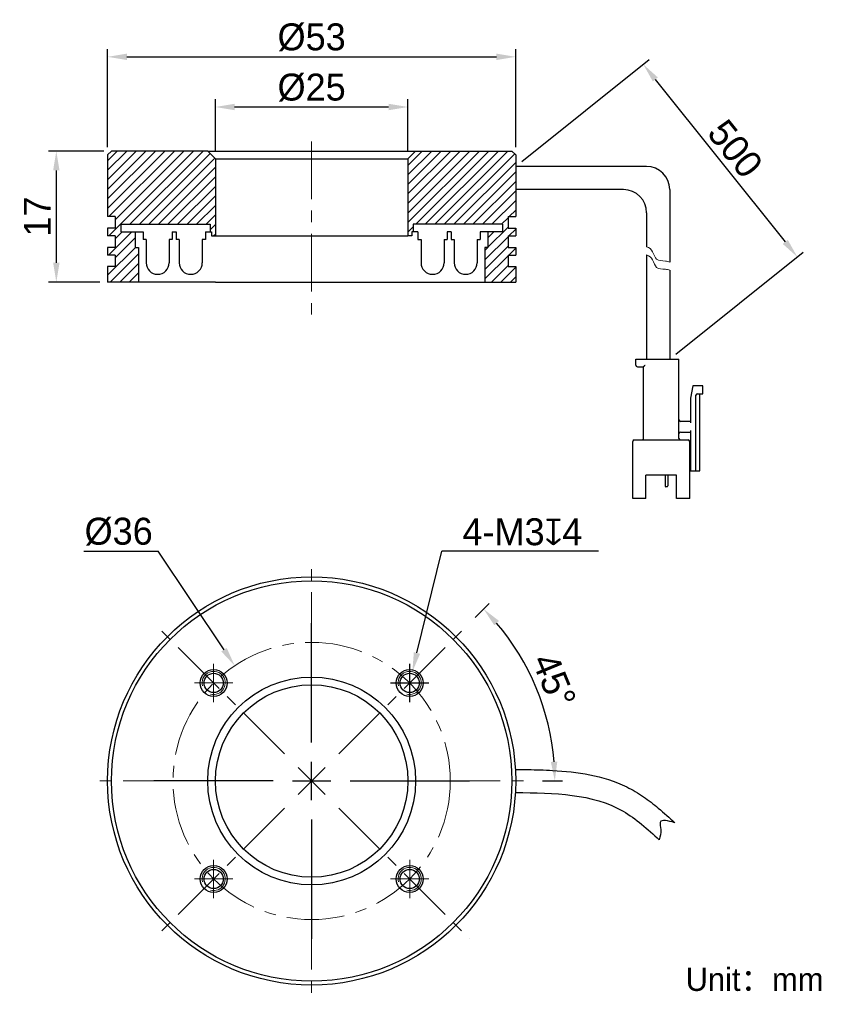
# Model space of a CAD drawing. Header units: inches. Extents: x 73 to 179, y 107 to 235.
import ezdxf

# ---------------------------------------------------------------- set-up
doc = ezdxf.new("R2010")
doc.units = ezdxf.units.IN
doc.header["$LTSCALE"] = 3
doc.header["$MEASUREMENT"] = 0
doc.header["$PDSIZE"] = -5
doc.linetypes.add('CENTERX2', pattern=[4, 2.5, -0.5, 0.5, -0.5])
doc.layers.get('0').update_dxf_attribs({"lineweight": 40})
doc.layers.get('Defpoints').update_dxf_attribs({"lineweight": 18})
for name, color, linetype, lineweight in [('中心线', 1, 'CENTERX2', 20), ('剖面线', 4, 'Continuous', 15), ('标注', 3, 'Continuous', 25), ('粗实线', 7, 'Continuous', 30), ('细实线', 7, 'Continuous', 15)]:
    doc.layers.add(name, color=color, linetype=linetype, lineweight=lineweight)
doc.styles.get("Standard").update_dxf_attribs({"font": '兰亭黑 GBK.TTF'})
doc.dimstyles.new('CST Standard', dxfattribs={"dimtxt": 3.5, "dimasz": 2.5, "dimexe": 1, "dimexo": 1, "dimgap": 0.6, "dimtad": 1, "dimtoh": 1, "dimdsep": 46, "dimtxsty": 'Standard', "dimcen": -2.5, "dimdle": 5, "dimclrd": 8, "dimclre": 8, "dimadec": 0, "dimazin": 2, "dimtfac": 1, "dimtofl": 0, "dimtmove": 0, "dimatfit": 0, "dimfxl": 1, "dimtolj": 1, "dimarcsym": 0})

# ---------------------------------------------------------------- blocks, each defined once
blk = doc.blocks.new('*X1')
at = {"layer": 'Defpoints', "color": 0}
for p in [(123.18, 223.57), (98.18, 216.84), (123.18, 216.84)]:
    blk.add_point(p, dxfattribs=at)
at = {"layer": '标注', "color": 8, "linetype": 'Continuous', "lineweight": -2, "ltscale": 3}
for p, q in [((98.18, 217.84), (98.18, 224.57)), ((123.18, 217.84), (123.18, 224.57)), ((100.68, 223.57), (120.68, 223.57))]:
    blk.add_line(p, q, dxfattribs=at)
at = {"layer": '标注', "color": 8}
for points in [[(100.68, 223.99), (100.68, 223.15), (98.18, 223.57)], [(120.68, 223.15), (120.68, 223.99), (123.18, 223.57)]]:
    blk.add_solid(points, dxfattribs=at)
at = {"layer": '标注', "color": 7, "ltscale": 3, "insert": (110.68, 226.09), "char_height": 3.5, "attachment_point": 5}
blk.add_mtext('\\A1;%%C25', dxfattribs=at)
blk = doc.blocks.new('*X2')
at = {"layer": 'Defpoints', "color": 0}
for p in [(137.18, 230.08), (84.18, 217.34), (137.18, 217.34)]:
    blk.add_point(p, dxfattribs=at)
at = {"layer": '标注', "color": 8, "linetype": 'Continuous', "lineweight": -2, "ltscale": 3}
for p, q in [((84.18, 218.34), (84.18, 231.08)), ((137.18, 218.34), (137.18, 231.08)), ((86.68, 230.08), (134.68, 230.08))]:
    blk.add_line(p, q, dxfattribs=at)
at = {"layer": '标注', "color": 8}
for points in [[(86.68, 230.5), (86.68, 229.67), (84.18, 230.08)], [(134.68, 229.67), (134.68, 230.5), (137.18, 230.08)]]:
    blk.add_solid(points, dxfattribs=at)
at = {"layer": '标注', "color": 7, "ltscale": 3, "insert": (110.68, 232.61), "char_height": 3.5, "attachment_point": 5}
blk.add_mtext('\\A1;%%C53', dxfattribs=at)
blk = doc.blocks.new('*X3')
at = {"layer": 'Defpoints', "color": 0}
for p in [(84.68, 217.84), (77.52, 200.84), (84.18, 200.84)]:
    blk.add_point(p, dxfattribs=at)
at = {"layer": '标注', "color": 8, "linetype": 'Continuous', "lineweight": -2, "ltscale": 3}
for p, q in [((83.68, 217.84), (76.52, 217.84)), ((77.52, 215.34), (77.52, 203.34)), ((83.18, 200.84), (76.52, 200.84))]:
    blk.add_line(p, q, dxfattribs=at)
at = {"layer": '标注', "color": 8}
for points in [[(77.94, 215.34), (77.11, 215.34), (77.52, 217.84)], [(77.11, 203.34), (77.94, 203.34), (77.52, 200.84)]]:
    blk.add_solid(points, dxfattribs=at)
at = {"layer": '标注', "color": 7, "ltscale": 3, "insert": (75.06, 209.34), "char_height": 3.5, "attachment_point": 5, "rotation": 90}
blk.add_mtext('\\A1;17', dxfattribs=at)
blk = doc.blocks.new('*X4')
at = {"layer": 'Defpoints', "color": 0}
for p in [(137.18, 215.84), (173.75, 204.1), (157.18, 190.84)]:
    blk.add_point(p, dxfattribs=at)
at = {"layer": '标注', "color": 8, "linetype": 'Continuous', "lineweight": -2, "ltscale": 3}
for p, q in [((137.96, 216.47), (154.53, 229.72)), ((155.31, 227.15), (172.19, 206.05)), ((157.96, 191.47), (174.53, 204.72))]:
    blk.add_line(p, q, dxfattribs=at)
at = {"layer": '标注', "color": 8}
for points in [[(155.64, 227.41), (154.99, 226.89), (153.75, 229.1)], [(171.86, 205.79), (172.52, 206.31), (173.75, 204.1)]]:
    blk.add_solid(points, dxfattribs=at)
at = {"layer": '标注', "color": 7, "ltscale": 3, "insert": (165.69, 218.15), "char_height": 3.5, "attachment_point": 5, "rotation": 308.6598}
blk.add_mtext('\\A1;500', dxfattribs=at)
blk = doc.blocks.new('*X5')
at = {"layer": 'Defpoints', "color": 0}
for p in [(100.69, 151.02), (120.68, 121.08)]:
    blk.add_point(p, dxfattribs=at)
at = {"layer": '标注', "color": 8, "linetype": 'Continuous', "lineweight": -2, "ltscale": 3}
for p in [(81.09, 165.9), (99.3, 153.1)]:
    blk.add_line(p, (90.75, 165.9), dxfattribs=at)
at = {"layer": '标注', "color": 8, "linetype": 'Continuous', "ltscale": 3}
for p, q in [((110.68, 141.05), (110.68, 156.55)), ((110.68, 133.55), (110.68, 138.55)), ((105.68, 136.05), (90.18, 136.05)), ((108.18, 136.05), (113.18, 136.05)), ((115.68, 136.05), (131.18, 136.05)), ((110.68, 131.05), (110.68, 115.55))]:
    blk.add_line(p, q, dxfattribs=at)
at = {"layer": '标注', "color": 8}
blk.add_solid([(98.95, 152.87), (99.65, 153.33), (100.69, 151.02)], dxfattribs=at)
at = {"layer": '标注', "color": 7, "ltscale": 3, "insert": (85.62, 168.42), "char_height": 3.5, "attachment_point": 5}
blk.add_mtext('\\A1;%%C36', dxfattribs=at)
blk = doc.blocks.new('*X6')
at = {"layer": 'Defpoints', "color": 0}
for p in [(123.76, 150.24), (123.06, 147.32)]:
    blk.add_point(p, dxfattribs=at)
at = {"layer": '标注', "color": 8, "linetype": 'Continuous', "lineweight": -2, "ltscale": 3}
for p in [(124.36, 152.67), (147.92, 165.9)]:
    blk.add_line(p, (127.58, 165.9), dxfattribs=at)
at = {"layer": '标注', "color": 8, "linetype": 'Continuous', "ltscale": 3}
for p, q in [((123.41, 146.28), (123.41, 151.28)), ((120.91, 148.78), (125.91, 148.78))]:
    blk.add_line(p, q, dxfattribs=at)
at = {"layer": '标注', "color": 8}
blk.add_solid([(123.95, 152.77), (124.76, 152.57), (123.76, 150.24)], dxfattribs=at)
at = {"layer": '标注', "color": 7, "ltscale": 3, "insert": (138.05, 168.39), "char_height": 3.5, "attachment_point": 5}
blk.add_mtext('\\A1;4-M3{\\fGDT|b1|i0|c0|p2;x}4', dxfattribs=at)
blk = doc.blocks.new('*X7')
at = {"layer": 'Defpoints', "color": 0}
for p in [(131.19, 156.56), (141.19, 144.23), (114.22, 139.59), (115.68, 136.05), (139.68, 136.05)]:
    blk.add_point(p, dxfattribs=at)
at = {"layer": '标注', "color": 8, "linetype": 'Continuous', "lineweight": -2, "ltscale": 3}
for p, q in [((131.9, 157.27), (133.72, 159.09)), ((140.68, 136.05), (143.26, 136.05))]:
    blk.add_line(p, q, dxfattribs=at)
blk.add_arc((110.68, 136.05), 31.58, 4.5367, 40.4633, dxfattribs=at)
at = {"layer": '标注', "color": 8}
for points in [[(135.02, 156.83), (134.4, 156.26), (133.01, 158.38)], [(141.75, 138.53), (142.58, 138.57), (142.26, 136.05)]]:
    blk.add_solid(points, dxfattribs=at)
at = {"layer": '标注', "color": 7, "ltscale": 3, "insert": (142.16, 149.09), "char_height": 3.5, "attachment_point": 5, "rotation": 292.5}
blk.add_mtext('\\A1;45%%d', dxfattribs=at)

msp = doc.modelspace()

# ---------------------------------------------------------------- hatches: boundary and pattern name
at = {"layer": '剖面线', "ltscale": 3}
h = msp.add_hatch(dxfattribs=at)
h.set_pattern_fill('ANSI31', style=0, pattern_type=0)
h.set_pattern_definition([(45, (0, 0), (-0.6187184, 0.6187184), [])])
h.paths.add_polyline_path([(98.182, 216.843), (97.182, 217.843), (84.682, 217.843), (84.182, 217.343), (84.182, 215.843), (84.182, 209.343), (85.182, 209.343), (85.182, 207.843), (84.182, 207.843), (84.182, 206.843), (85.182, 206.843), (85.182, 205.343), (84.182, 205.343), (84.182, 204.343), (85.182, 204.343), (85.182, 202.843), (84.182, 202.843), (84.182, 200.843), (88.182, 200.843), (88.182, 205.343), (87.782, 205.343), (87.782, 207.343), (85.882, 207.343), (85.882, 208.343), (97.482, 208.343), (97.482, 207.343), (97.682, 207.343), (97.682, 206.843), (98.182, 206.843)], flags=0)
h.paths.add_polyline_path([(137.182, 215.843), (137.182, 217.343), (136.682, 217.843), (124.182, 217.843), (123.182, 216.843), (123.182, 206.843), (123.682, 206.843), (123.682, 207.343), (123.882, 207.343), (123.882, 208.343), (135.482, 208.343), (135.482, 207.343), (133.582, 207.343), (133.582, 205.343), (133.182, 205.343), (133.182, 200.843), (137.182, 200.843), (137.182, 202.843), (136.182, 202.843), (136.182, 204.343), (137.182, 204.343), (137.182, 205.343), (136.182, 205.343), (136.182, 206.843), (137.182, 206.843), (137.182, 207.843), (136.182, 207.843), (136.182, 209.343), (137.182, 209.343)], flags=0)

# ---------------------------------------------------------------- linework, layer by layer
at = {"layer": '中心线', "color": 7}
for p, q in [((110.682, 219.109), (110.682, 196.344)), ((110.682, 141.052), (110.682, 165.052)), ((107.146, 139.588), (90.176, 156.558)), ((114.217, 139.588), (131.188, 156.558)), ((97.954, 146.28), (97.954, 151.28)), ((123.41, 146.28), (123.41, 151.28)), ((95.454, 148.78), (100.454, 148.78)), ((120.91, 148.78), (125.91, 148.78)), ((110.682, 133.552), (110.682, 138.552)), ((108.914, 134.284), (112.45, 137.82)), ((112.45, 134.284), (108.914, 137.82)), ((105.682, 136.052), (81.682, 136.052)), ((108.182, 136.052), (113.182, 136.052)), ((115.682, 136.052), (139.682, 136.052)), ((107.146, 132.517), (90.176, 115.546)), ((114.217, 132.517), (131.188, 115.546)), ((110.682, 131.052), (110.682, 107.052)), ((97.954, 120.824), (97.954, 125.824)), ((123.41, 120.824), (123.41, 125.824)), ((95.454, 123.324), (100.454, 123.324)), ((120.91, 123.324), (125.91, 123.324))]:
    msp.add_line(p, q, dxfattribs=at)
msp.add_circle((110.682, 136.052), 18, dxfattribs=at)
at = {"layer": '粗实线', "color": 7, "ltscale": 3}
for p, q in [((84.682, 217.843), (84.182, 217.343)), ((97.182, 217.843), (84.682, 217.843)), ((97.182, 217.843), (98.182, 216.843)), ((97.182, 217.843), (124.182, 217.843)), ((124.182, 217.843), (123.182, 216.843)), ((124.182, 217.843), (136.682, 217.843)), ((136.682, 217.843), (137.182, 217.343)), ((84.182, 217.343), (84.182, 215.843)), ((98.182, 216.843), (98.182, 206.843)), ((98.182, 216.843), (123.182, 216.843)), ((123.182, 216.843), (123.182, 206.843)), ((137.182, 217.343), (137.182, 215.843)), ((84.182, 215.843), (84.182, 209.343)), ((137.182, 215.843), (137.182, 209.343)), ((154.182, 215.843), (137.182, 215.843)), ((151.182, 212.843), (137.182, 212.843)), ((157.182, 212.843), (157.182, 203.439)), ((154.182, 209.843), (154.182, 205.423)), ((85.182, 209.343), (84.182, 209.343)), ((85.182, 209.343), (85.182, 207.843)), ((136.182, 209.343), (137.182, 209.343)), ((136.182, 209.343), (136.182, 207.843)), ((84.182, 207.843), (84.182, 206.843)), ((85.182, 207.843), (84.182, 207.843)), ((97.482, 207.343), (97.682, 207.343)), ((97.682, 207.343), (97.682, 206.843)), ((123.682, 207.343), (123.682, 206.843)), ((123.882, 207.343), (123.682, 207.343)), ((136.182, 207.843), (137.182, 207.843)), ((137.182, 207.843), (137.182, 206.843)), ((85.182, 206.843), (84.182, 206.843)), ((85.182, 206.843), (85.182, 205.343)), ((97.682, 206.843), (98.182, 206.843)), ((98.182, 206.843), (123.182, 206.843)), ((123.682, 206.843), (123.182, 206.843)), ((136.182, 206.843), (137.182, 206.843)), ((136.182, 206.843), (136.182, 205.343)), ((84.182, 205.343), (84.182, 204.343)), ((85.182, 205.343), (84.182, 205.343)), ((136.182, 205.343), (137.182, 205.343)), ((137.182, 205.343), (137.182, 204.343)), ((85.182, 204.343), (84.182, 204.343)), ((85.182, 204.343), (85.182, 202.843)), ((136.182, 204.343), (137.182, 204.343)), ((136.182, 204.343), (136.182, 202.843)), ((154.182, 204.362), (154.182, 190.843)), ((85.182, 202.843), (84.182, 202.843)), ((84.182, 202.843), (84.182, 200.843)), ((136.182, 202.843), (137.182, 202.843)), ((137.182, 202.843), (137.182, 200.843)), ((157.182, 202.378), (157.182, 190.843)), ((88.182, 200.843), (84.182, 200.843)), ((98.182, 200.843), (88.182, 200.843)), ((98.182, 200.843), (123.182, 200.843)), ((123.182, 200.843), (133.182, 200.843)), ((133.182, 200.843), (137.182, 200.843))]:
    msp.add_line(p, q, dxfattribs=at)
at = {"layer": '粗实线', "color": 7}
for p, q in [((85.882, 208.343), (97.482, 208.343)), ((85.882, 208.343), (85.882, 207.343)), ((85.882, 207.343), (87.782, 207.343)), ((87.782, 207.343), (87.782, 205.343)), ((87.782, 207.343), (88.782, 207.343)), ((88.782, 207.343), (88.782, 206.343)), ((92.582, 207.343), (92.582, 206.343)), ((92.582, 207.343), (93.082, 207.343)), ((93.082, 207.343), (93.082, 206.343)), ((96.882, 207.343), (97.482, 207.343)), ((96.882, 207.343), (96.882, 206.343)), ((97.482, 208.343), (97.482, 207.343)), ((135.482, 208.343), (123.882, 208.343)), ((123.882, 208.343), (123.882, 207.343)), ((124.482, 207.343), (123.882, 207.343)), ((124.482, 207.343), (124.482, 206.343)), ((128.782, 207.343), (128.282, 207.343)), ((128.282, 207.343), (128.282, 206.343)), ((128.782, 207.343), (128.782, 206.343)), ((132.582, 207.343), (132.582, 206.343)), ((133.582, 207.343), (132.582, 207.343)), ((133.582, 207.343), (133.582, 205.343)), ((135.482, 207.343), (133.582, 207.343)), ((135.482, 208.343), (135.482, 207.343)), ((89.182, 206.343), (88.782, 206.343)), ((89.182, 206.343), (89.182, 203.343)), ((92.582, 206.343), (92.182, 206.343)), ((92.182, 206.343), (92.182, 203.343)), ((93.482, 206.343), (93.082, 206.343)), ((93.482, 206.343), (93.482, 203.343)), ((96.882, 206.343), (96.482, 206.343)), ((96.482, 206.343), (96.482, 203.343)), ((124.482, 206.343), (124.882, 206.343)), ((124.882, 206.343), (124.882, 203.343)), ((127.882, 206.343), (128.282, 206.343)), ((127.882, 206.343), (127.882, 203.343)), ((128.782, 206.343), (129.182, 206.343)), ((129.182, 206.343), (129.182, 203.343)), ((132.182, 206.343), (132.582, 206.343)), ((132.182, 206.343), (132.182, 203.343)), ((87.782, 205.343), (88.182, 205.343)), ((88.182, 205.343), (88.182, 200.843)), ((133.582, 205.343), (133.182, 205.343)), ((133.182, 205.343), (133.182, 200.843)), ((152.782, 190.843), (158.382, 190.843)), ((152.782, 190.043), (152.782, 190.843)), ((158.382, 180.543), (158.382, 190.843)), ((152.982, 189.843), (153.782, 189.843)), ((153.782, 180.543), (153.782, 189.843)), ((160.182, 187.343), (159.882, 185.743)), ((161.482, 187.343), (160.182, 187.343)), ((161.482, 186.343), (161.482, 187.343)), ((159.882, 185.743), (159.882, 182.543)), ((160.582, 176.343), (160.582, 186.143)), ((160.782, 186.343), (161.482, 186.343)), ((161.082, 176.343), (161.082, 186.343)), ((159.882, 182.743), (158.582, 182.743)), ((152.582, 180.343), (159.582, 180.343)), ((158.582, 181.343), (159.882, 181.343)), ((159.882, 181.543), (159.882, 176.343)), ((152.382, 172.743), (152.382, 180.143)), ((159.782, 172.743), (159.782, 180.143)), ((159.882, 177.543), (159.782, 177.543)), ((154.082, 172.743), (154.082, 175.743)), ((158.082, 175.743), (154.082, 175.743)), ((156.581, 175.743), (156.581, 174.363)), ((156.932, 175.743), (156.932, 174.363)), ((158.082, 172.743), (158.082, 175.743)), ((159.782, 176.343), (161.082, 176.343)), ((156.832, 174.263), (156.681, 174.263)), ((154.082, 172.743), (152.382, 172.743)), ((159.782, 172.743), (158.082, 172.743))]:
    msp.add_line(p, q, dxfattribs=at)
at = {"layer": '粗实线', "color": 7, "ltscale": 3}
for radius in [26.5, 26, 13.5, 12.5]:
    msp.add_circle((110.682, 136.052), radius, dxfattribs=at)
at = {"layer": '粗实线', "color": 7}
for centre, radius in [((97.954, 148.78), 1.75), ((97.954, 148.78), 1.25), ((123.41, 148.78), 1.75), ((123.41, 148.78), 1.25), ((97.954, 123.324), 1.75), ((97.954, 123.324), 1.25), ((123.41, 123.324), 1.75), ((123.41, 123.324), 1.25)]:
    msp.add_circle(centre, radius, dxfattribs=at)
at = {"layer": '粗实线', "color": 7, "ltscale": 3}
for centre, start in [((154.182, 212.843), 0), ((151.182, 209.843), 360)]:
    msp.add_arc(centre, 3, start, 90, dxfattribs=at)
at = {"layer": '粗实线', "color": 7}
for centre, radius, start, end in [((90.682, 203.343), 1.5, 180.0001, 0.0001), ((94.982, 203.343), 1.5, 180.0001, 0.0001), ((126.382, 203.343), 1.5, 179.9999, 359.9999), ((130.682, 203.343), 1.5, 179.9999, 359.9999), ((152.982, 190.043), 0.2, 180, 270), ((160.782, 186.143), 0.2, 90, 180), ((158.582, 182.943), 0.2, 180, 270), ((152.582, 180.143), 0.2, 90, 180), ((153.582, 180.543), 0.2, 270, 0), ((158.582, 181.143), 0.2, 90, 180), ((158.582, 180.543), 0.2, 180, 270), ((159.582, 180.143), 0.2, 0, 90), ((156.681, 174.363), 0.1, 180, 270), ((156.832, 174.363), 0.1, 270, 360)]:
    msp.add_arc(centre, radius, start, end, dxfattribs=at)
msp.add_open_spline([(153.782, 189.843), (153.785, 189.846), (153.794, 189.855), (153.813, 189.874), (153.84, 189.901), (153.872, 189.934), (153.908, 189.969), (153.945, 190.006), (153.969, 190.031), (153.982, 190.043)], degree=3, knots=[0, 0, 0, 0, 125.9187978, 446.1677348, 891.3932026, 1416.5119358, 1990.0517818, 2585.6078129, 3176.9643514, 3176.9643514, 3176.9643514, 3176.9643514], dxfattribs=at)
at = {"layer": '粗实线', "color": 7, "ltscale": 3}
for points, knots in [([(137.219, 137.552), (137.734, 137.546), (138.255, 137.539), (139.828, 137.512), (140.892, 137.484), (143.567, 137.332), (145.189, 137.17), (148.423, 136.521), (150.037, 136.033), (151.968, 135.096), (152.342, 134.896), (153.076, 134.467), (153.428, 134.241), (154.451, 133.541), (155.084, 133.045), (156.447, 131.905), (157.156, 131.257), (157.836, 130.638)], [0, 0, 0, 0, 206.7240085, 206.7240085, 620.1720254, 620.1720254, 1238.9979042, 1238.9979042, 1857.8237829, 1857.8237829, 2008.1523668, 2008.1523668, 2158.4809507, 2158.4809507, 2459.1381184, 2459.1381184, 2840.5687698, 2840.5687698, 2840.5687698, 2840.5687698]), ([(137.182, 134.552), (142.163, 134.491), (149.249, 134.404), (154.311, 129.791), (155.815, 128.42)], [0, 0, 0, 0, 692.213836, 984.8488415, 984.8488415, 984.8488415, 984.8488415]), ([(157.836, 130.638), (156.966, 130.875), (155.673, 131.227), (156.157, 129.554), (155.943, 128.845), (155.815, 128.42)], [0, 0, 0, 0, 567.4733255, 844.138999, 1256.6677442, 1256.6677442, 1256.6677442, 1256.6677442])]:
    msp.add_open_spline(points, degree=3, knots=knots, dxfattribs=at)
at = {"layer": '细实线', "color": 7}
for centre in [(97.954, 148.78), (123.41, 148.78), (97.954, 123.324), (123.41, 123.324)]:
    msp.add_arc(centre, 1.5, 255, 195, dxfattribs=at)
at = {"layer": '细实线', "color": 7, "ltscale": 3}
for points, knots in [([(154.182, 205.423), (154.514, 205.303), (155.046, 204.897), (155.315, 203.538), (156.427, 203.636), (157.002, 203.499), (157.182, 203.439)], [0, 0, 0, 0, 582.0439606, 1147.8133965, 1744.1976623, 2033.3361234, 2033.3361234, 2033.3361234, 2033.3361234]), ([(154.182, 204.362), (154.514, 204.241), (155.046, 203.835), (155.315, 202.476), (156.427, 202.574), (157.002, 202.438), (157.182, 202.378)], [0, 0, 0, 0, 579.7611976, 1143.3116988, 1737.3569593, 2025.3614259, 2025.3614259, 2025.3614259, 2025.3614259])]:
    msp.add_open_spline(points, degree=3, knots=knots, dxfattribs=at)

# ---------------------------------------------------------------- texts
at = {"color": 7, "insert": (159.245, 111.789), "char_height": 3, "width": 92.7514, "attachment_point": 1}
msp.add_mtext('Unit：mm', dxfattribs=at)

# ---------------------------------------------------------------- dimensions: what is measured, and where the dimension line sits
at = {"layer": '标注', "color": 8, "ltscale": 3}
for base, p1, p2, picture, middle in [((137.182, 230.084), (84.182, 217.343), (137.182, 217.343), '*X2', (110.682, 232.609)), ((123.182, 223.57), (98.182, 216.843), (123.182, 216.843), '*X1', (110.682, 226.094))]:
    dim = msp.add_linear_dim(base=base, p1=p1, p2=p2, text='%%C<>', dimstyle='CST Standard', override={"dimsah": 1, "dimclrd": 8, "dimclrt": 7, "dimtzin": 0}, dxfattribs=at)
    dim.commit()
    dim.dimension.update_dxf_attribs({"geometry": picture, "text_midpoint": middle})
dim = msp.add_linear_dim(base=(173.752, 204.099), p1=(137.182, 215.843), p2=(157.182, 190.843), angle=308.65981, text='500', dimstyle='CST Standard', override={"dimsah": 1, "dimclrd": 8, "dimclrt": 7, "dimtzin": 0}, dxfattribs=at)
dim.commit()
dim.dimension.update_dxf_attribs({"geometry": '*X4', "text_midpoint": (165.694, 218.153)})
dim = msp.add_linear_dim(base=(77.522, 200.843), p1=(84.682, 217.843), p2=(84.182, 200.843), angle=270, dimstyle='CST Standard', override={"dimsah": 1, "dimclrd": 8, "dimclrt": 7, "dimtzin": 0}, dxfattribs=at)
dim.commit()
dim.dimension.update_dxf_attribs({"geometry": '*X3', "text_midpoint": (75.062, 209.343)})
dim = msp.add_diameter_dim_2p(p1=(120.676, 121.082), p2=(100.687, 151.022), dimstyle='CST Standard', override={"dimpost": '%%C<>', "dimsah": 1, "dimclrd": 8, "dimclrt": 7, "dimtzin": 0}, dxfattribs=at)
dim.commit()
dim.dimension.update_dxf_attribs({"geometry": '*X5', "text_midpoint": (85.621, 165.9), "dimtype": 163})
dim = msp.add_diameter_dim_2p(p1=(123.055, 147.323), p2=(123.765, 150.237), text='4-M3{\\fGDT|b1|i0|c0|p2;x}4', dimstyle='CST Standard', override={"dimpost": '%%C<>', "dimtxsty": 'Standard', "dimsah": 1, "dimclrd": 8, "dimclrt": 7, "dimtzin": 0}, dxfattribs=at)
dim.commit()
dim.dimension.update_dxf_attribs({"geometry": '*X6', "text_midpoint": (138.051, 165.9), "dimtype": 163})
dim = msp.add_angular_dim_2l(base=(141.188, 144.226), line1=((115.682, 136.052), (139.682, 136.052)), line2=((114.217, 139.588), (131.188, 156.558)), dimstyle='CST Standard', override={"dimtad": 1, "dimtih": 0, "dimtoh": 0, "dimsah": 1, "dimclrd": 8, "dimclrt": 7, "dimtdec": 0, "dimtzin": 8}, dxfattribs=at)
dim.commit()
dim.dimension.update_dxf_attribs({"geometry": '*X7', "text_midpoint": (142.158, 149.09)})

doc.saveas('drawing.dxf')
